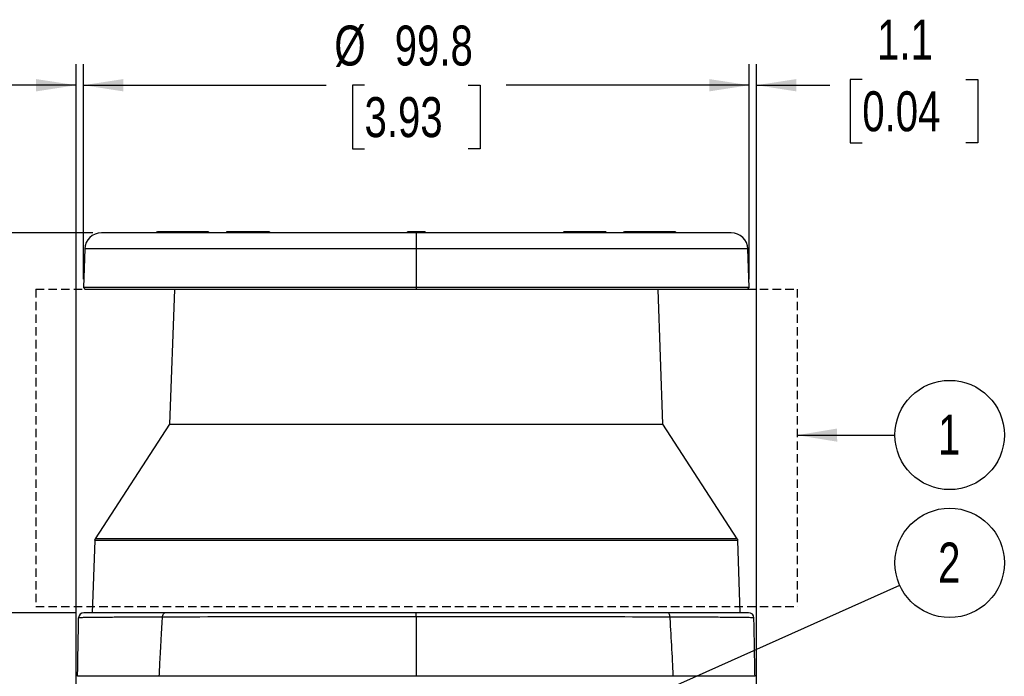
# Model space of a CAD drawing. Header units: millimetres. Extents: x 0 to 864, y 0 to 559.
# Tile 20 of 56: x 92 to 240, y 223 to 321. Entities that reach past the tile are written whole.
import ezdxf

# ---------------------------------------------------------------- set-up
doc = ezdxf.new("R2010")
doc.units = ezdxf.units.MM
doc.linetypes.add('HIDDEN', pattern=[1.905, 1.27, -0.635])
doc.layers.add('DIMENSIONS', color=140, linetype='Continuous', lineweight=25)
doc.layers.add('TEXT', color=140, linetype='Continuous', lineweight=25)
doc.layers.add('HIDDEN', color=102, linetype='HIDDEN')
doc.styles.add('SLDTEXTSTYLE0', font='TXT', dxfattribs={"width": 0.75})
doc.dimstyles.new('SLDDIMSTYLE0', dxfattribs={"dimtxt": 6, "dimasz": 6, "dimexe": 0, "dimexo": 0.0625, "dimgap": 1.5, "dimtad": 0, "dimtih": 1, "dimtoh": 1, "dimdec": 1, "dimrnd": 1e-09, "dimzin": 4, "dimdsep": 46, "dimtxsty": 'SLDTEXTSTYLE0', "dimsah": 1, "dimcen": 0.09, "dimadec": 0, "dimazin": 1, "dimtfac": 1, "dimtdec": 1, "dimtofl": 0, "dimtmove": 0, "dimatfit": 3, "dimfxl": 0, "dimfrac": 2, "dimtolj": 1, "dimtzin": 12, "dimarcsym": 0})
doc.dimstyles.new('SLDDIMSTYLE1', dxfattribs={"dimtxt": 6, "dimasz": 6, "dimexe": 0, "dimexo": 0.0625, "dimgap": 1.5, "dimtad": 0, "dimtih": 1, "dimtoh": 1, "dimdec": 1, "dimrnd": 1e-09, "dimzin": 12, "dimdsep": 46, "dimtxsty": 'SLDTEXTSTYLE0', "dimsah": 1, "dimcen": 0.09, "dimadec": 0, "dimazin": 3, "dimtfac": 1, "dimtdec": 1, "dimtofl": 0, "dimtmove": 0, "dimatfit": 3, "dimfxl": 0, "dimfrac": 2, "dimtolj": 1, "dimtzin": 12, "dimarcsym": 0})
doc.dimstyles.new('SLDDIMSTYLE2', dxfattribs={"dimtxt": 6, "dimasz": 6, "dimexe": 0, "dimexo": 0.0625, "dimgap": 1.5, "dimtad": 0, "dimtih": 1, "dimtoh": 1, "dimdec": 1, "dimrnd": 1e-09, "dimzin": 12, "dimdsep": 46, "dimtxsty": 'SLDTEXTSTYLE0', "dimsah": 1, "dimcen": 0.09, "dimadec": 0, "dimazin": 3, "dimtfac": 1, "dimtdec": 1, "dimtmove": 0, "dimatfit": 0, "dimfxl": 0, "dimfrac": 2, "dimtolj": 1, "dimtzin": 12, "dimarcsym": 0})
doc.dimstyles.new('SLDDIMSTYLE3', dxfattribs={"dimtxt": 0.18, "dimasz": 6, "dimexe": 0, "dimexo": 0.0625, "dimgap": 0, "dimtad": 0, "dimtih": 1, "dimtoh": 1, "dimdec": 0, "dimrnd": 1e-09, "dimzin": 0, "dimdsep": 46, "dimtxsty": 'Standard', "dimsah": 1, "dimcen": 0.09, "dimadec": 0, "dimazin": 0, "dimtfac": 6, "dimtdec": 0, "dimtofl": 0, "dimtmove": 0, "dimatfit": 3, "dimfxl": 0, "dimfrac": 2, "dimtolj": 1, "dimtzin": 0, "dimarcsym": 0})

# ---------------------------------------------------------------- blocks, each defined once
blk = doc.blocks.new('_D')
at = {"layer": 'DIMENSIONS'}
for p, q in [((100.54, 232.22), (73.05, 232.22)), ((76.22, 232.22), (76.22, 194.58)), ((68.46, 185.61), (66.64, 185.61)), ((66.64, 185.61), (66.64, 176.08)), ((83.98, 185.61), (85.81, 185.61)), ((85.81, 185.61), (85.81, 176.08)), ((66.64, 176.08), (68.46, 176.08)), ((85.81, 176.08), (83.98, 176.08)), ((76.22, 137.22), (76.22, 174.86)), ((115.48, 137.22), (73.05, 137.22))]:
    blk.add_line(p, q, dxfattribs=at)
for points in [[(76.22, 232.22), (75.3, 226.22), (77.15, 226.22)], [(76.22, 137.22), (77.15, 143.22), (75.3, 143.22)]]:
    blk.add_solid(points, dxfattribs=at)
at = {"layer": 'DIMENSIONS', "char_height": 6, "attachment_point": 1, "style": 'SLDTEXTSTYLE0'}
for s, insert in [('95.0', (68.46, 194.56)), ('3.74', (68.46, 183.82))]:
    blk.add_mtext(s, dxfattribs=dict(at, insert=insert))
blk = doc.blocks.new('_D_1')
at = {"layer": 'DIMENSIONS'}
for p, q in [((103.15, 289.22), (73.05, 289.22)), ((76.22, 289.22), (76.22, 270.58)), ((68.46, 261.61), (66.64, 261.61)), ((66.64, 261.61), (66.64, 252.08)), ((83.98, 261.61), (85.81, 261.61)), ((85.81, 261.61), (85.81, 252.08)), ((66.64, 252.08), (68.46, 252.08)), ((85.81, 252.08), (83.98, 252.08)), ((76.22, 232.22), (76.22, 250.86)), ((100.54, 232.22), (73.05, 232.22))]:
    blk.add_line(p, q, dxfattribs=at)
for points in [[(76.22, 289.22), (75.3, 283.22), (77.15, 283.22)], [(76.22, 232.22), (77.15, 238.22), (75.3, 238.22)]]:
    blk.add_solid(points, dxfattribs=at)
at = {"layer": 'DIMENSIONS', "char_height": 6, "attachment_point": 1, "style": 'SLDTEXTSTYLE0'}
for s, insert in [('57.0', (68.46, 270.56)), ('2.24', (68.46, 259.82))]:
    blk.add_mtext(s, dxfattribs=dict(at, insert=insert))
blk = doc.blocks.new('_D_2')
at = {"layer": 'DIMENSIONS'}
for p, q in [((103.15, 289.22), (43.66, 289.22)), ((46.83, 289.22), (46.83, 223.08)), ((39.07, 214.11), (37.24, 214.11)), ((37.24, 214.11), (37.24, 204.58)), ((54.59, 214.11), (56.42, 214.11)), ((56.42, 214.11), (56.42, 204.58)), ((37.24, 204.58), (39.07, 204.58)), ((56.42, 204.58), (54.59, 204.58)), ((46.83, 137.22), (46.83, 203.36)), ((115.48, 137.22), (43.66, 137.22))]:
    blk.add_line(p, q, dxfattribs=at)
for points in [[(46.83, 289.22), (45.91, 283.22), (47.75, 283.22)], [(46.83, 137.22), (47.75, 143.22), (45.91, 143.22)]]:
    blk.add_solid(points, dxfattribs=at)
at = {"layer": 'DIMENSIONS', "char_height": 6, "attachment_point": 1, "style": 'SLDTEXTSTYLE0'}
for s, insert in [('152.0', (36.86, 223.06)), ('5.98', (39.07, 212.32))]:
    blk.add_mtext(s, dxfattribs=dict(at, insert=insert))
blk = doc.blocks.new('_D_4')
at = {"layer": 'DIMENSIONS'}
for p, q in [((101.72, 282.29), (101.72, 314.55)), ((201.56, 282.29), (201.56, 314.55)), ((101.72, 311.38), (138.14, 311.38)), ((143.88, 311.38), (142.05, 311.38)), ((142.05, 311.38), (142.05, 301.85)), ((159.4, 311.38), (161.23, 311.38)), ((161.23, 311.38), (161.23, 301.85)), ((201.56, 311.38), (165.14, 311.38)), ((142.05, 301.85), (143.88, 301.85)), ((161.23, 301.85), (159.4, 301.85))]:
    blk.add_line(p, q, dxfattribs=at)
for points in [[(101.72, 311.38), (107.72, 310.45), (107.72, 312.3)], [(201.56, 311.38), (195.56, 312.3), (195.56, 310.45)]]:
    blk.add_solid(points, dxfattribs=at)
at = {"layer": 'DIMENSIONS', "char_height": 6, "attachment_point": 1, "style": 'SLDTEXTSTYLE0'}
for s, insert in [('%%c', (139.36, 320.33)), ('99.8', (148.41, 320.33)), ('3.93', (143.88, 309.59))]:
    blk.add_mtext(s, dxfattribs=dict(at, insert=insert))
blk = doc.blocks.new('_D_5')
at = {"layer": 'DIMENSIONS'}
for p, q in [((201.56, 282.29), (201.56, 314.55)), ((202.64, 174.99), (202.64, 314.55)), ((218.52, 312.26), (216.69, 312.26)), ((216.69, 312.26), (216.69, 302.73)), ((234.04, 312.26), (235.86, 312.26)), ((235.86, 312.26), (235.86, 302.73)), ((201.56, 311.38), (190.02, 311.38)), ((202.64, 311.38), (213.65, 311.38)), ((216.69, 302.73), (218.52, 302.73)), ((235.86, 302.73), (234.04, 302.73))]:
    blk.add_line(p, q, dxfattribs=at)
for points in [[(201.56, 311.38), (195.56, 312.3), (195.56, 310.45)], [(202.64, 311.38), (208.64, 310.45), (208.64, 312.3)]]:
    blk.add_solid(points, dxfattribs=at)
at = {"layer": 'DIMENSIONS', "char_height": 6, "attachment_point": 1, "style": 'SLDTEXTSTYLE0'}
for s, insert in [('1.1', (220.74, 321.21)), ('0.04', (218.52, 310.47))]:
    blk.add_mtext(s, dxfattribs=dict(at, insert=insert))
blk = doc.blocks.new('_D_6')
at = {"layer": 'DIMENSIONS'}
for p, q in [((100.64, 174.99), (100.64, 314.55)), ((101.72, 282.29), (101.72, 314.55)), ((67.92, 312.26), (66.09, 312.26)), ((66.09, 312.26), (66.09, 302.73)), ((83.43, 312.26), (85.26, 312.26)), ((85.26, 312.26), (85.26, 302.73)), ((100.64, 311.38), (88.31, 311.38)), ((101.72, 311.38), (113.26, 311.38)), ((66.09, 302.73), (67.92, 302.73)), ((85.26, 302.73), (83.43, 302.73))]:
    blk.add_line(p, q, dxfattribs=at)
for points in [[(100.64, 311.38), (94.64, 312.3), (94.64, 310.45)], [(101.72, 311.38), (107.72, 310.45), (107.72, 312.3)]]:
    blk.add_solid(points, dxfattribs=at)
at = {"layer": 'DIMENSIONS', "char_height": 6, "attachment_point": 1, "style": 'SLDTEXTSTYLE0'}
for s, insert in [('1.1', (70.13, 321.21)), ('0.04', (67.92, 310.47))]:
    blk.add_mtext(s, dxfattribs=dict(at, insert=insert))
blk = doc.blocks.new('SW_NOTE_0_6')
at = {"layer": 'TEXT', "color": 0}
blk.add_circle((8.2, 0.01), 8.2, dxfattribs=at)
at = {"layer": 'TEXT', "color": 0, "insert": (8.13, 3.07), "char_height": 6, "attachment_point": 2, "style": 'SLDTEXTSTYLE0'}
blk.add_mtext('1', dxfattribs=at)
blk = doc.blocks.new('SW_NOTE_0_8')
at = {"layer": 'TEXT', "color": 0}
blk.add_circle((2.22, 4.68), 8.2, dxfattribs=at)
at = {"layer": 'TEXT', "color": 0, "insert": (2.16, 7.73), "char_height": 6, "attachment_point": 2, "style": 'SLDTEXTSTYLE0'}
blk.add_mtext('2', dxfattribs=at)

msp = doc.modelspace()

# ---------------------------------------------------------------- linework, layer by layer
for p, q in [((120.42, 289.37), (112.84, 289.37)), ((125.09, 289.37), (123.31, 289.37)), ((129.57, 289.37), (125.1, 289.37)), ((150.38, 289.22), (150.38, 289.37)), ((152.9, 289.37), (150.38, 289.37)), ((151.64, 289.22), (151.64, 286.81)), ((152.9, 289.22), (152.9, 289.37)), ((178.18, 289.37), (173.71, 289.37)), ((179.97, 289.37), (178.19, 289.37)), ((190.44, 289.37), (182.86, 289.37)), ((101.92, 286.81), (101.72, 281.02)), ((151.64, 286.81), (101.92, 286.81)), ((151.64, 286.81), (151.64, 281.02)), ((201.36, 286.81), (151.64, 286.81)), ((201.56, 281.02), (201.36, 286.81)), ((101.72, 281.02), (102.01, 280.72)), ((151.64, 281.02), (101.72, 281.02)), ((151.64, 280.72), (102.01, 280.72)), ((115.36, 280.72), (114.65, 260.49)), ((151.64, 281.02), (151.64, 280.72)), ((201.56, 281.02), (151.64, 281.02)), ((201.27, 280.72), (151.64, 280.72)), ((188.63, 260.49), (187.92, 280.72)), ((201.27, 280.72), (201.56, 281.02)), ((114.65, 260.49), (103.5, 243.32)), ((114.65, 260.49), (188.63, 260.49)), ((199.78, 243.32), (188.63, 260.49)), ((103.42, 243.06), (103.06, 232.22)), ((199.86, 243.06), (103.42, 243.06)), ((199.78, 243.32), (103.5, 243.32)), ((200.22, 232.22), (199.86, 243.06)), ((151.64, 231.6), (151.64, 232.22))]:
    msp.add_line(p, q)
for centre, radius, start, end in [((104.42, 286.72), 2.5, 90, 178), ((112.83, 289.17), 0.2, 90, 165.5225), ((112.64, 289.25), 0.233, 352.7582, 31.2081), ((120.43, 289.17), 0.2, 14.4775, 90), ((123.33, 289.21), 0.161, 98.4982, 176.7159), ((125.12, 289.21), 0.161, 98.4951, 176.719), ((125.09, 289.2), 0.173, 7.4543, 85.3709), ((129.57, 289.17), 0.2, 14.4775, 90), ((150.37, 289.17), 0.2, 90, 165.5225), ((152.91, 289.17), 0.2, 14.4775, 90), ((178.19, 289.2), 0.173, 94.6278, 172.547), ((178.16, 289.21), 0.161, 3.2821, 81.5023), ((179.95, 289.21), 0.161, 3.2817, 81.5057), ((182.85, 289.17), 0.2, 90, 165.5225), ((190.64, 289.25), 0.233, 148.7875, 187.2462), ((190.45, 289.17), 0.2, 14.4775, 90), ((198.86, 286.72), 2.5, 2, 90), ((103.91, 243.04), 0.5, 147, 178.1), ((199.36, 243.04), 0.5, 1.9, 33), ((101.81, 231.42), 0.8, 90, 179.0001), ((201.47, 231.42), 0.8, 1, 90)]:
    msp.add_arc(centre, radius, start, end)
for points, knots in [([(151.64, 289.22), (139.12, 289.22), (127.11, 289.22), (109.39, 289.22), (104.42, 289.22), (104.42, 289.22)], [0, 0, 0, 0, 0.5, 0.5, 1, 1, 1, 1]), ([(123.3, 289.37), (123.28, 289.37), (123.24, 289.37), (123.18, 289.33), (123.13, 289.28), (123.12, 289.24), (123.11, 289.22)], [0, 0, 0, 0, 0.24288, 0.499674, 0.756652, 1, 1, 1, 1]), ([(198.86, 289.22), (198.86, 289.22), (193.89, 289.22), (176.17, 289.22), (164.16, 289.22), (151.64, 289.22)], [0, 0, 0, 0, 0.5, 0.5, 1, 1, 1, 1]), ([(180.17, 289.22), (180.16, 289.24), (180.15, 289.28), (180.1, 289.33), (180.04, 289.37), (180, 289.37), (179.98, 289.37)], [0, 0, 0, 0, 0.243342, 0.500328, 0.757121, 1, 1, 1, 1]), ([(113.95, 232.22), (113.78, 232.22), (113.23, 232.22), (112.41, 232.22), (111.53, 232.22), (110.71, 232.22), (109.58, 232.22), (108.06, 232.22), (106.35, 232.22), (104.98, 232.22), (103.99, 232.22), (103.31, 232.22), (102.75, 232.22), (102.25, 232.22), (101.98, 232.22), (101.87, 232.22), (101.83, 232.22), (101.81, 232.22), (101.81, 232.22), (101.81, 232.22)], [0, 0, 0, 0, 0.022947, 0.077609, 0.115693, 0.149719, 0.198241, 0.284721, 0.391167, 0.497911, 0.562011, 0.624875, 0.686981, 0.748825, 0.847872, 0.883037, 0.915223, 0.954206, 1, 1, 1, 1]), ([(113.59, 231.57), (113.6, 231.66), (113.61, 231.74), (113.65, 231.9), (113.68, 231.98), (113.75, 232.1), (113.79, 232.15), (113.87, 232.21), (113.91, 232.22), (113.95, 232.22)], [0, 0, 0, 0, 0.25, 0.25, 0.5, 0.5, 0.75, 0.75, 1, 1, 1, 1]), ([(189.69, 231.57), (189.68, 231.66), (189.67, 231.74), (189.63, 231.9), (189.6, 231.98), (189.53, 232.1), (189.49, 232.15), (189.41, 232.21), (189.37, 232.22), (189.33, 232.22)], [0, 0, 0, 0, 0.25, 0.25, 0.5, 0.5, 0.75, 0.75, 1, 1, 1, 1]), ([(201.47, 232.22), (201.47, 232.22), (201.47, 232.22), (201.32, 232.22), (201.17, 232.22), (200.45, 232.22), (199.59, 232.22), (197.34, 232.22), (195.93, 232.22), (192.85, 232.22), (191.14, 232.22), (189.33, 232.22)], [0, 0, 0, 0, 0.125, 0.125, 0.25, 0.25, 0.5, 0.5, 0.75, 0.75, 1, 1, 1, 1]), ([(100.85, 222.72), (100.87, 223.89), (100.91, 226.04), (100.96, 228.94), (100.99, 230.67), (101.01, 231.44)], [0, 0, 0, 0, 0.403192, 0.736524, 1, 1, 1, 1]), ([(113.59, 231.57), (112.72, 231.57), (111.84, 231.56), (110.12, 231.55), (109.27, 231.54), (107.61, 231.53), (106.82, 231.53), (105.34, 231.52), (104.65, 231.51), (103.45, 231.5), (102.92, 231.49), (102.08, 231.48), (101.75, 231.48), (101.29, 231.46), (101.15, 231.46), (101.01, 231.45), (101.01, 231.44), (101.01, 231.44)], [0, 0, 0, 0, 0.125, 0.125, 0.25, 0.25, 0.375, 0.375, 0.5, 0.5, 0.625, 0.625, 0.75, 0.75, 0.875, 0.875, 1, 1, 1, 1]), ([(113.1, 222.72), (113.12, 223.16), (113.17, 224.11), (113.24, 225.65), (113.34, 227.42), (113.45, 229.42), (113.54, 230.83), (113.59, 231.57)], [0, 0, 0, 0, 0.148315, 0.321825, 0.52109, 0.746837, 1, 1, 1, 1]), ([(202.27, 231.44), (202.27, 231.44), (202.27, 231.45), (202.13, 231.46), (201.99, 231.46), (201.53, 231.48), (201.2, 231.48), (200.36, 231.49), (199.83, 231.5), (198.63, 231.51), (197.94, 231.52), (196.46, 231.53), (195.67, 231.53), (194.01, 231.54), (193.16, 231.55), (191.43, 231.56), (190.56, 231.57), (189.69, 231.57)], [0, 0, 0, 0, 0.125, 0.125, 0.25, 0.25, 0.375, 0.375, 0.5, 0.5, 0.625, 0.625, 0.75, 0.75, 0.875, 0.875, 1, 1, 1, 1]), ([(202.43, 222.72), (202.41, 223.56), (202.38, 225.24), (202.34, 227.59), (202.31, 229.66), (202.28, 230.88), (202.27, 231.44)], [0, 0, 0, 0, 0.2892943, 0.578257, 0.8086915, 1, 1, 1, 1]), ([(113.1, 222.72), (112.17, 222.72), (111.26, 222.72), (109.52, 222.72), (108.7, 222.72), (107.13, 222.72), (106.39, 222.72), (105.36, 222.72), (105.02, 222.72), (104.4, 222.72), (104.1, 222.72), (103.27, 222.72), (102.78, 222.72), (102.17, 222.72), (101.98, 222.72), (101.66, 222.72), (101.52, 222.72), (101.16, 222.72), (101.02, 222.72), (100.9, 222.72), (100.88, 222.72), (100.85, 222.72), (100.85, 222.72), (100.85, 222.72)], [0, 0, 0, 0, 0.125, 0.125, 0.25, 0.25, 0.375, 0.375, 0.4375, 0.4375, 0.5, 0.5, 0.625, 0.625, 0.6875, 0.6875, 0.75, 0.75, 0.875, 0.875, 0.9375, 0.9375, 1, 1, 1, 1]), ([(151.64, 222.72), (148.29, 222.72), (144.97, 222.72), (138.39, 222.72), (135.13, 222.72), (128.68, 222.72), (125.48, 222.72), (121.53, 222.72), (120.74, 222.72), (119.18, 222.72), (118.41, 222.72), (116.1, 222.72), (114.59, 222.72), (113.1, 222.72)], [0, 0, 0, 0, 0.25, 0.25, 0.5, 0.5, 0.75, 0.75, 0.8125, 0.8125, 0.875, 0.875, 1, 1, 1, 1]), ([(190.18, 222.72), (187.21, 222.72), (184.16, 222.72), (177.92, 222.72), (174.73, 222.72), (169.86, 222.72), (168.21, 222.72), (164.92, 222.72), (163.27, 222.72), (158.31, 222.72), (154.98, 222.72), (151.64, 222.72)], [0, 0, 0, 0, 0.25, 0.25, 0.5, 0.5, 0.625, 0.625, 0.75, 0.75, 1, 1, 1, 1]), ([(202.43, 222.72), (202.43, 222.72), (202.42, 222.72), (202.27, 222.72), (202.13, 222.72), (201.77, 222.72), (201.64, 222.72), (201.31, 222.72), (201.13, 222.72), (200.53, 222.72), (200.05, 222.72), (199.22, 222.72), (198.92, 222.72), (198.3, 222.72), (197.97, 222.72), (196.95, 222.72), (196.21, 222.72), (195.03, 222.72), (194.62, 222.72), (193.78, 222.72), (193.35, 222.72), (192.03, 222.72), (191.11, 222.72), (190.18, 222.72)], [0, 0, 0, 0, 0.125, 0.125, 0.25, 0.25, 0.3125, 0.3125, 0.375, 0.375, 0.5, 0.5, 0.5625, 0.5625, 0.625, 0.625, 0.75, 0.75, 0.8125, 0.8125, 0.875, 0.875, 1, 1, 1, 1])]:
    msp.add_open_spline(points, degree=3, knots=knots)
for points in [[(132.37, 232.22), (126.06, 232.22), (119.81, 232.22), (113.95, 232.22)], [(151.64, 232.22), (145.1, 232.22), (138.68, 232.22), (132.37, 232.22)], [(170.9, 232.22), (164.6, 232.22), (158.17, 232.22), (151.64, 232.22)], [(189.33, 232.22), (183.47, 232.22), (177.22, 232.22), (170.9, 232.22)], [(151.64, 231.6), (139.2, 231.59), (125.23, 231.58), (113.59, 231.57)], [(151.64, 231.6), (151.64, 228.65), (151.64, 225.69), (151.64, 222.72)], [(189.69, 231.57), (178.05, 231.58), (164.08, 231.59), (151.64, 231.6)], [(189.78, 230.22), (189.75, 230.67), (189.72, 231.12), (189.69, 231.57)], [(190.04, 225.59), (189.96, 227.14), (189.87, 228.68), (189.78, 230.22)], [(190.18, 222.72), (190.13, 223.68), (190.09, 224.64), (190.04, 225.59)]]:
    msp.add_open_spline(points, degree=3)
at = {"layer": 'DIMENSIONS'}
msp.add_line((160.08, 207.72), (224.14, 236.35), dxfattribs=at)
at = {"layer": 'HIDDEN'}
for p, q in [((94.57, 280.78), (208.75, 280.78)), ((94.57, 280.78), (94.57, 233.15)), ((208.75, 280.78), (208.75, 233.15)), ((94.57, 233.15), (208.75, 233.15))]:
    msp.add_line(p, q, dxfattribs=at)

# ---------------------------------------------------------------- block references
at = {"layer": 'TEXT'}
for name, p in [('SW_NOTE_0_6', (223.42, 258.88)), ('SW_NOTE_0_8', (229.4, 235.02))]:
    msp.add_blockref(name, p, dxfattribs=at)

# ---------------------------------------------------------------- dimensions: what is measured, and where the dimension line sits
at = {"layer": 'DIMENSIONS'}
for base, p1, p2, angle, dimstyle, picture, middle in [((101.72, 311.38), (100.64, 173.72), (101.72, 281.02), 360, 'SLDDIMSTYLE2', '_D_6', (75.68, 311.38)), ((201.56, 311.38), (202.64, 173.72), (201.56, 281.02), 0, 'SLDDIMSTYLE2', '_D_5', (226.28, 311.38)), ((46.83, 137.22), (104.42, 289.22), (116.75, 137.22), 90, 'SLDDIMSTYLE0', '_D_2', (46.83, 213.22)), ((76.22, 289.22), (101.81, 232.22), (104.42, 289.22), 90, 'SLDDIMSTYLE0', '_D_1', (76.22, 260.72)), ((76.22, 232.22), (116.75, 137.22), (101.81, 232.22), 90, 'SLDDIMSTYLE0', '_D', (76.22, 184.72))]:
    dim = msp.add_linear_dim(base=base, p1=p1, p2=p2, angle=angle, dimstyle=dimstyle, dxfattribs=at)
    dim.commit()
    dim.dimension.update_dxf_attribs({"geometry": picture, "text_midpoint": middle, "dimtype": 160})
dim = msp.add_linear_dim(base=(201.56, 311.38), p1=(101.72, 281.02), p2=(201.56, 281.02), angle=0, text='%%c<>', dimstyle='SLDDIMSTYLE1', dxfattribs=at)
dim.commit()
dim.dimension.update_dxf_attribs({"geometry": '_D_4', "text_midpoint": (151.64, 311.38), "dimtype": 160})

# ---------------------------------------------------------------- leaders
at = {"layer": 'TEXT'}
msp.add_leader([(208.75, 258.86), (223.42, 258.88)], dimstyle='SLDDIMSTYLE3', dxfattribs=at)

doc.saveas('drawing.dxf')
